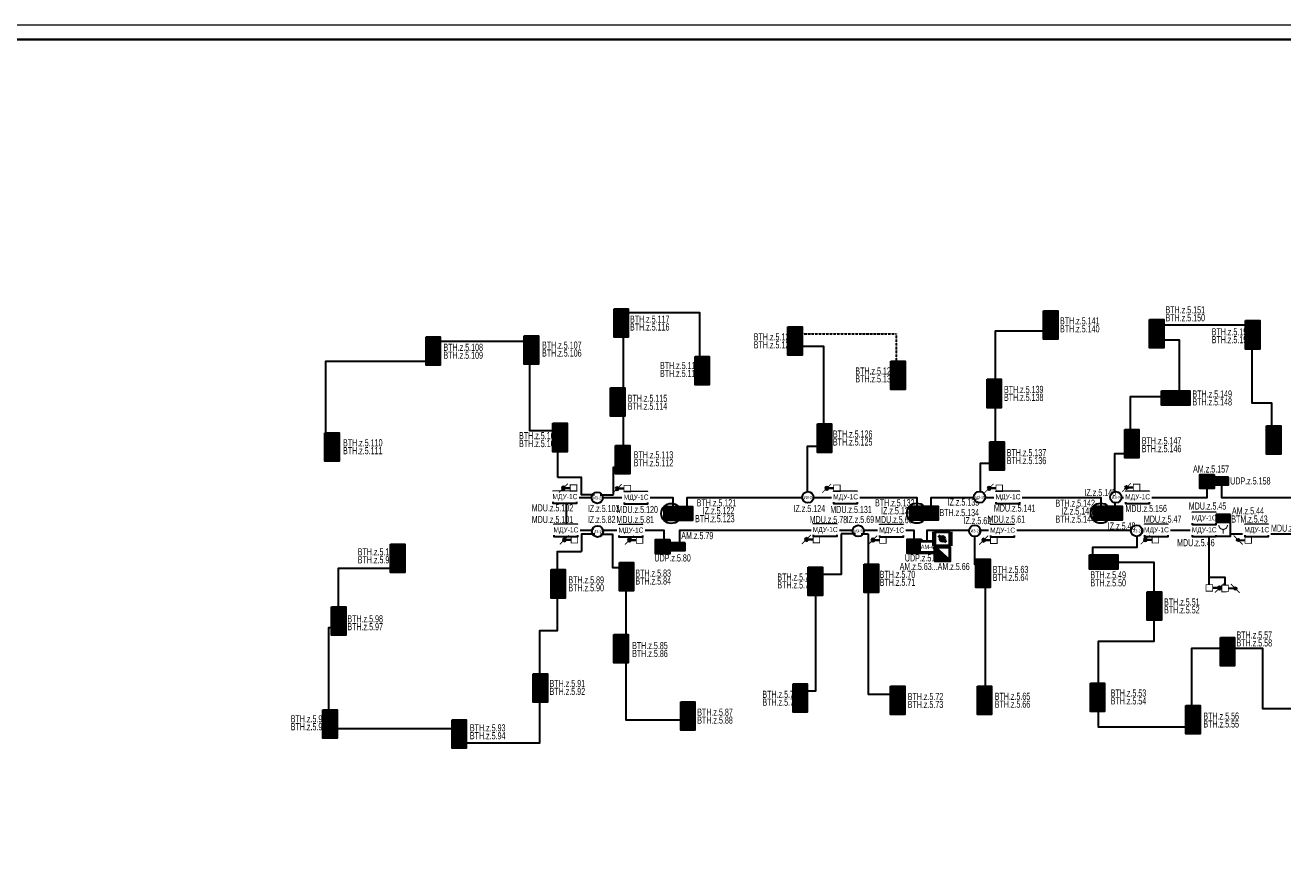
# Model space of a CAD drawing. Header units: millimetres. Extents: x -816133 to 919604, y 87941 to 147341.
# Tile 39 of 256: x -220890 to -176647, y 117641 to 147341. Entities that reach past the tile are written whole.
import ezdxf
from ezdxf.enums import TextEntityAlignment as Align

# ---------------------------------------------------------------- set-up
doc = ezdxf.new("R2010")
doc.units = ezdxf.units.MM
doc.set_wipeout_variables(frame=1)
doc.linetypes.add('-D1-02х01', pattern=[3, 2, -1])
for name, color, linetype, lineweight in [('_АПС_Оборудование', 1, 'Continuous', 30), ('RC-Извещатели_пожарные', 1, 'Continuous', 30), ('Воздуховоды', 7, 'Continuous', 18), ('Графика', 253, 'Continuous', 20), ('ОС', 5, 'Continuous', 25), ('СОУЭ', 1, 'Continuous', 30), ('СС-011-ПОЖ-СИГНАЛИЗАЦИЯ', 1, 'Continuous', 30), ('УГО АПС и АПЗ$0$_АПС_Оборудование', 1, 'Continuous', 30), ('УГО АПС и АПЗ$0$СС-011-ПОЖ-СИГНАЛИЗАЦИЯ', 1, 'Continuous', 30)]:
    doc.layers.add(name, color=color, linetype=linetype, lineweight=lineweight)
for name, color, linetype in [('EI_HATCH_GALV', 7, 'Continuous'), ('АПС', 5, 'Continuous'), ('АПС_Оборудование', 1, 'Continuous'), ('ССПС', 5, 'Continuous'), ('формат', 250, 'Continuous')]:
    doc.layers.add(name, color=color, linetype=linetype)
doc.styles.add('1111', font='ARIALN.TTF')
doc.styles.add('Arial', font='arial.ttf', dxfattribs={"width": 0.9, "height": 700})
doc.styles.add('Arial Narrow', font='ARIALN.TTF', dxfattribs={"width": 0.9, "height": 600})
doc.styles.add('Arial Narrow_Нум', font='ARIALN.TTF', dxfattribs={"width": 0.7, "height": 250})
doc.styles.add('ISOCPEUR', font='isocpeur.ttf', dxfattribs={"height": 300})
doc.styles.get("Standard").update_dxf_attribs({"font": 'isocpeur.ttf', "width": 0.9})

# ---------------------------------------------------------------- blocks, each defined once
blk = doc.blocks.new('*U1162')
at = {"color": 0, "lineweight": 0}
blk.add_lwpolyline([(-841, 0), (0, 0), (0, 594), (-841, 594)], close=True, dxfattribs=at)
at = {"lineweight": 40}
blk.add_lwpolyline([(-821, 5), (-5, 5), (-5, 589), (-821, 589)], close=True, dxfattribs=at)
at = {"style": 'Arial', "width": 0.9, "flags": 8}
blk.add_attdef('FORMAT', (-36.87, 1.26), '', height=2.8, dxfattribs=at)
blk = doc.blocks.new('АМ-1')
at = {"lineweight": 40, "ltscale": 2, "true_color": 0xffffff}
h = blk.add_hatch(color=7, dxfattribs=at)
h.dxf.hatch_style = 1
h.paths.add_polyline_path([(2, 136), (506, 136), (506, 408), (2, 408)])
at = {"layer": 'ОС', "color": 1, "lineweight": 30}
blk.add_lwpolyline([(506, 408), (2, 408), (2, 136), (506, 136)], close=True, dxfattribs=at)
at = {"layer": 'ССПС', "color": 1, "lineweight": -2, "ltscale": 1000, "style": '1111', "width": 0.8}
blk.add_text('АМ-1', height=151, dxfattribs=at).set_placement((87, 194))
blk = doc.blocks.new('RC-UGO-IRA-01')
blk.add_wipeout([(2.5, 2.5), (2.5, -2.5), (-2.5, -2.5), (-2.5, 2.5)]).dxf.layer = 'RC-Извещатели_пожарные'
blk.add_wipeout([(-2.5, -2.5), (-2.5, 2.5), (2.5, 2.5), (2.5, -2.5)]).dxf.layer = 'RC-Извещатели_пожарные'
at = {"layer": 'RC-Извещатели_пожарные', "ltscale": 30}
blk.add_lwpolyline([(2.5, 2.5), (2.5, -2.5), (-2.5, -2.5), (-2.5, 2.5)], close=True, dxfattribs=at)
at = {"layer": 'RC-Извещатели_пожарные', "ltscale": 30, "const_width": 0.375}
blk.add_lwpolyline([(-1.5, 1.5, 1), (1.5, 1.5, 1)], format="xyb", dxfattribs=at)
blk.add_lwpolyline([(0, 0), (0, -1.5)], dxfattribs=at)
at = {"layer": 'RC-Извещатели_пожарные'}
blk.add_attdef('PSTN', text='', height=1.5, dxfattribs=at).set_placement((2.5, 2.5), align=Align.BOTTOM_CENTER)
blk = doc.blocks.new('_МДУ')
at = {"color": 1}
blk.add_wipeout([(-350, 175), (350, 175), (350, -175), (-350, -175)], dxfattribs=at)
at = {"layer": 'АПС', "color": 1, "lineweight": 30, "ltscale": 200}
blk.add_lwpolyline([(350, 175), (-350, 175), (-350, -175), (350, -175)], close=True, dxfattribs=at)
at = {"layer": 'АПС', "color": 0, "lineweight": 30, "ltscale": 200, "insert": (3, 0), "char_height": 151, "width": 668.29, "attachment_point": 5, "style": 'Arial Narrow', "bg_fill": 2}
blk.add_mtext('МДУ-1С', dxfattribs=at)
blk = doc.blocks.new('озк_выт')
at = {"layer": 'УГО АПС и АПЗ$0$_АПС_Оборудование', "ltscale": 200}
h = blk.add_hatch(color=5, dxfattribs=at)
h.dxf.hatch_style = 1
h.paths.add_polyline_path([(468756, -41333, 1), (468645, -41333, 1)])
at = {"color": 5, "const_width": 29.5}
blk.add_lwpolyline([(468544, -41177), (468661, -41294)], dxfattribs=at)
at = {"layer": 'УГО АПС и АПЗ$0$_АПС_Оборудование', "color": 5, "lineweight": 35, "ltscale": 200}
blk.add_line((468631, -41333), (468458, -41334), dxfattribs=at)
at = {"layer": 'УГО АПС и АПЗ$0$_АПС_Оборудование', "color": 5, "const_width": 29.5}
blk.add_lwpolyline([(468227, -41449), (468458, -41449), (468458, -41218), (468227, -41218)], close=True, dxfattribs=at)
blk.add_lwpolyline([(468740, -41373), (468857, -41490)], dxfattribs=at)
at = {"layer": 'УГО АПС и АПЗ$0$_АПС_Оборудование', "color": 5}
blk.add_circle((468700, -41333), 55.4, dxfattribs=at)
blk = doc.blocks.new('пд_выт')
at = {"layer": 'Воздуховоды', "true_color": 0xcd6928}
h = blk.add_hatch(color=32, dxfattribs=at)
h.dxf.hatch_style = 1
h.paths.add_polyline_path([(468770, -40558, 1), (468659, -40558, 1)])
at = {"layer": 'Воздуховоды', "color": 32, "lineweight": 30, "true_color": 0xcd6928}
blk.add_line((468645, -40558), (468472, -40558), dxfattribs=at)
at = {"layer": 'Воздуховоды', "color": 32, "true_color": 0xcd6928, "const_width": 29.5}
blk.add_lwpolyline([(468242, -40674), (468472, -40673), (468472, -40443), (468241, -40443)], close=True, dxfattribs=at)
for points in [[(468558, -40401), (468675, -40519)], [(468754, -40597), (468871, -40714)]]:
    blk.add_lwpolyline(points, dxfattribs=at)
at = {"layer": 'Воздуховоды', "color": 32, "true_color": 0xcd6928}
blk.add_circle((468715, -40558), 55.4, dxfattribs=at)
blk = doc.blocks.new('ИП 212-64 прот.R3')
at = {"layer": 'EI_HATCH_GALV', "lineweight": 30, "true_color": 0xffffff}
h = blk.add_hatch(color=7, dxfattribs=at)
h.dxf.hatch_style = 1
h.paths.add_polyline_path([(-2.5, 2.5), (2.5, 2.5), (2.5, -2.5), (-2.5, -2.5)])
at = {"color": 1, "linetype": 'ByBlock', "lineweight": -2}
for p, q in [((0.4, 1.77), (-0.83, 0)), ((-0.83, 0), (0.83, 0)), ((0.83, 0), (-0.31, -1.64))]:
    blk.add_line(p, q, dxfattribs=at)
at = {"color": 1, "linetype": 'ByBlock', "lineweight": -2, "ltscale": 0.1}
blk.add_lwpolyline([(-2.5, 2.5), (2.5, 2.5), (2.5, -2.5), (-2.5, -2.5)], close=True, dxfattribs=at)
blk = doc.blocks.new('УГО АПС и АПЗ$0$A$C0ED213A1')
blk.add_wipeout([(-200, 0), (0, -200), (200, 0), (0, 200)])
blk.add_circle((0, 0), 200)
at = {"layer": 'УГО АПС и АПЗ$0$СС-011-ПОЖ-СИГНАЛИЗАЦИЯ', "color": 1, "style": 'Arial Narrow', "width": 0.9}
blk.add_text('ИЗ-2О', height=100, dxfattribs=at).set_placement((-144, -55))
blk = doc.blocks.new('УДП')
at = {"color": 30}
blk.add_wipeout([(324223, -148669), (324222, -149169), (323722, -149169), (323723, -148669)], dxfattribs=at).dxf.layer = 'RC-Извещатели_пожарные'
blk.add_wipeout([(323722, -149169), (323723, -148669), (324223, -148669), (324222, -149169)], dxfattribs=at).dxf.layer = 'RC-Извещатели_пожарные'
at = {"layer": 'EI_HATCH_GALV', "lineweight": 30, "true_color": 0xffffff}
h = blk.add_hatch(color=7, dxfattribs=at)
h.dxf.hatch_style = 1
h.paths.add_polyline_path([(324223, -148669), (324222, -149169), (323722, -149169), (323723, -148669)])
at = {"layer": 'RC-Извещатели_пожарные', "color": 30, "ltscale": 30}
blk.add_lwpolyline([(324223, -148669), (324222, -149169), (323722, -149169), (323723, -148669)], close=True, dxfattribs=at)
at = {"layer": 'RC-Извещатели_пожарные', "color": 30, "ltscale": 30, "const_width": 37.5}
blk.add_lwpolyline([(323823, -148769, 1), (324123, -148769, 1)], format="xyb", dxfattribs=at)
blk.add_lwpolyline([(323972, -148919), (323972, -149069)], dxfattribs=at)
at = {"color": 30, "lineweight": 30, "style": 'Arial Narrow', "width": 0.9}
blk.add_text('ДУ', height=100, dxfattribs=at).set_placement((323814, -149078), align=Align.MIDDLE_CENTER)
blk = doc.blocks.new('ам-4')
blk.add_wipeout([(-197, 213), (223, 213), (223, -207), (-197, -207)]).dxf.layer = 'АПС_Оборудование'
at = {"layer": 'EI_HATCH_GALV', "linetype": '-D1-02х01', "true_color": 0xffffff}
h = blk.add_hatch(color=7, dxfattribs=at)
h.dxf.hatch_style = 1
h.paths.add_polyline_path([(223, -207), (-197, -207), (-197, 213), (223, 213)])
at = {"layer": '_АПС_Оборудование', "lineweight": 40, "ltscale": 100}
blk.add_lwpolyline([(223, -207), (-197, -207), (-197, 213), (223, 213)], close=True, dxfattribs=at)
at = {"layer": '_АПС_Оборудование', "ltscale": 100, "insert": (15, 13), "char_height": 150, "attachment_point": 5, "style": 'Arial Narrow', "bg_fill": 2}
blk.add_mtext_dynamic_manual_height_columns('АМ-4', width=300, gutter_width=144375, heights=[0], dxfattribs=at)
blk = doc.blocks.new('СПЖ')
at = {"layer": 'Графика', "lineweight": 50}
blk.add_hatch(color=1, dxfattribs=at).paths.add_polyline_path([(304821, -36194), (304291, -35711), (304291, -36194)])
at = {"layer": 'Графика', "color": 1, "lineweight": 50}
blk.add_line((304291, -35711), (304821, -36194), dxfattribs=at)
blk.add_lwpolyline([(304821, -35711), (304821, -36194), (304291, -36194), (304291, -35711)], close=True, dxfattribs=at)
blk = doc.blocks.new('ДЗ')
at = {"layer": 'Графика', "color": 1, "lineweight": 50}
for p, q in [((304243, -36530), (304243, -37013)), ((304423, -36650), (304688, -36892)), ((304859, -36530), (304859, -37013))]:
    blk.add_line(p, q, dxfattribs=at)
blk.add_lwpolyline([(304821, -36530), (304821, -37013), (304291, -37013), (304291, -36530)], close=True, dxfattribs=at)
blk.add_circle((304556, -36771), 81.3, dxfattribs=at)
blk = doc.blocks.new('*U1208')
at = {"layer": 'EI_HATCH_GALV', "lineweight": 30, "true_color": 0xffffff}
h = blk.add_hatch(color=7, dxfattribs=at)
h.dxf.hatch_style = 1
h.paths.add_polyline_path([(-2.5, 2.5), (2.5, 2.5), (2.5, -2.5), (-2.5, -2.5)])
at = {"color": 1, "linetype": 'ByBlock', "lineweight": -2}
for p, q in [((0.4, 1.77), (-0.83, 0)), ((-0.83, 0), (0.83, 0)), ((0.83, 0), (-0.31, -1.64))]:
    blk.add_line(p, q, dxfattribs=at)
at = {"color": 1, "linetype": 'ByBlock', "lineweight": -2, "ltscale": 0.1}
blk.add_lwpolyline([(-2.5, 2.5), (2.5, 2.5), (2.5, -2.5), (-2.5, -2.5)], close=True, dxfattribs=at)
at = {"layer": 'RC-Извещатели_пожарные'}
blk.add_circle((0, 0), 3.54, dxfattribs=at)
at = {"layer": 'RC-Извещатели_пожарные', "style": 'ISOCPEUR'}
blk.add_attdef('PSTN', text='', height=2.5, dxfattribs=at).set_placement((5.33, 2.66), align=Align.BOTTOM_CENTER)
blk = doc.blocks.new('авфывыа')
at = {"lineweight": 40, "ltscale": 2, "true_color": 0xffffff}
h = blk.add_hatch(color=7, dxfattribs=at)
h.dxf.hatch_style = 1
h.paths.add_polyline_path([(287340, 199930), (287843, 199930), (287843, 200202), (287340, 200202)])
at = {"layer": 'ОС', "color": 1, "lineweight": 30}
blk.add_lwpolyline([(287843, 200202), (287340, 200202), (287340, 199930), (287843, 199930)], close=True, dxfattribs=at)
at = {"layer": 'ССПС', "color": 1, "lineweight": -2, "ltscale": 1000, "style": '1111', "width": 0.8}
blk.add_text('АМ-1', height=151, dxfattribs=at).set_placement((287425, 199988))

msp = doc.modelspace()

# ---------------------------------------------------------------- linework, layer by layer
at = {"layer": 'СС-011-ПОЖ-СИГНАЛИЗАЦИЯ', "linetype": '-D1-02х01'}
for p, q in [((-193560, 136478), (-190245, 136478)), ((-190245, 136478), (-190245, 135529))]:
    msp.add_line(p, q, dxfattribs=at)
at = {"layer": 'СС-011-ПОЖ-СИГНАЛИЗАЦИЯ', "ltscale": 100}
for points in [[(-200190, 130815), (-200190, 131776), (-199846, 131776), (-199846, 137229), (-197170, 137229), (-197170, 135496)], [(-182562, 130918), (-182562, 132258), (-182002, 132258), (-182002, 134263), (-180284, 134263), (-180284, 136250), (-181098, 136250), (-181098, 136792), (-177736, 136792), (-177736, 134047), (-177049, 134047), (-177049, 133252)], [(-187277, 130952), (-187277, 131923), (-186755, 131923), (-186755, 136582), (-185046, 136582)], [(-202148, 131423), (-202148, 133065), (-203137, 133065), (-203137, 136205), (-206590, 136205), (-206590, 135498), (-210325, 135498), (-210325, 132415)], [(-193365, 130893), (-193365, 132522), (-192791, 132522), (-192791, 136033), (-193544, 136033)], [(-200227, 129334), (-200227, 128248), (-199764, 128248), (-199764, 122892), (-197805, 122892)], [(-192180, 129436), (-192180, 128005), (-193082, 128005), (-193082, 123898), (-193542, 123898)], [(-191231, 129436), (-191231, 123792), (-190460, 123792)], [(-187490, 129340), (-187490, 128371), (-187118, 128371), (-187118, 123327)], [(-181782, 129343), (-181782, 128959), (-183345, 128959), (-183345, 128440), (-181182, 128440), (-181182, 125643), (-183138, 125643), (-183138, 122643), (-179854, 122643), (-179854, 125410), (-177359, 125410), (-177359, 123290), (-176184, 123290)], [(-202174, 128826), (-202174, 126022), (-202797, 126022), (-202797, 122063), (-205684, 122063), (-205684, 122572), (-210212, 122572), (-210212, 126135), (-209873, 126135), (-209873, 128229), (-207778, 128229)]]:
    msp.add_lwpolyline(points, dxfattribs=at)
at = {"layer": 'СС-011-ПОЖ-СИГНАЛИЗАЦИЯ'}
for points in [[(-166267, 129427), (-178757, 129427), (-178757, 129988), (-179465, 129988), (-179465, 129546), (-189165, 129546), (-189165, 128987), (-189617, 128987), (-189617, 129546), (-197871, 129546), (-197871, 128989), (-198416, 128989), (-198416, 129546), (-201847, 129546), (-201847, 130718), (-198107, 130718), (-198107, 130172), (-197606, 130172), (-197606, 130718), (-189526, 130718), (-189526, 130149), (-189015, 130149), (-189015, 130718), (-183052, 130718), (-183052, 130135), (-182541, 130135), (-182541, 130712), (-179312, 130712), (-179312, 131293), (-178801, 131293), (-178801, 130712), (-173227, 130712)], [(-202174, 128815), (-201321, 128815)]]:
    msp.add_lwpolyline(points, dxfattribs=at)
at = {"layer": 'СС-011-ПОЖ-СИГНАЛИЗАЦИЯ', "color": 30}
msp.add_lwpolyline([(-178679, 127626), (-178679, 127899), (-179233, 127899)], dxfattribs=at)

# ---------------------------------------------------------------- block references
for p in [(-179065, 131026), (-198181, 128709)]:
    msp.add_blockref('АМ-1', p)
at = {"layer": 'RC-Извещатели_пожарные', "xscale": 100, "yscale": 100, "zscale": 100}
msp.add_blockref('*U1208', (-198160, 130151), dxfattribs=at)
at = {"layer": 'СОУЭ', "color": 6, "xscale": 100, "yscale": 100, "zscale": 100}
for p in [(-199925, 137110), (-184817, 137040), (-199925, 136610), (-193812, 136473), (-184817, 136540), (-181087, 136734), (-177711, 136690), (-206538, 136123), (-203082, 136157), (-181087, 136234), (-177711, 136190), (-206538, 135623), (-203082, 135657), (-193812, 135973), (-197073, 135432), (-190186, 135261), (-197073, 134932), (-190186, 134761), (-200045, 134322), (-186804, 134625), (-200045, 133822), (-186804, 134125), (-180666, 134213), (-180166, 134213), (-202072, 133075), (-192771, 133053), (-176970, 132989), (-210096, 132737), (-202072, 132575), (-192771, 132553), (-181958, 132859), (-176970, 132489), (-210096, 132237), (-199872, 132297), (-186705, 132421), (-181958, 132359), (-199872, 131797), (-186705, 131921), (-197660, 130151), (-189021, 130161), (-207784, 128822), (-207784, 128322), (-199737, 128179), (-191126, 128121), (-187198, 128296), (-183197, 128441), (-182697, 128441), (-202141, 127924), (-199737, 127679), (-193090, 128016), (-191126, 127621), (-187198, 127796), (-202141, 127424), (-193090, 127516), (-181166, 127140), (-209861, 126615), (-181166, 126640), (-209861, 126115), (-199931, 125644), (-178593, 125534), (-199931, 125144), (-178593, 125034), (-202765, 124261), (-202765, 123761), (-193626, 123910), (-190199, 123822), (-187143, 123822), (-183168, 123932), (-197580, 123273), (-193626, 123410), (-190199, 123322), (-187143, 123322), (-183168, 123432), (-210169, 122988), (-197580, 122773), (-179807, 123141), (-210169, 122488), (-205621, 122637), (-179807, 122641), (-205621, 122137)]:
    msp.add_blockref('ИП 212-64 прот.R3', p, dxfattribs=at)
at = {"layer": 'СС-011-ПОЖ-СИГНАЛИЗАЦИЯ', "lineweight": 30, "xscale": -1, "rotation": 180}
msp.add_blockref('озк_выт', (-647576, 86196), dxfattribs=at)
at = {"layer": 'СС-011-ПОЖ-СИГНАЛИЗАЦИЯ', "lineweight": 30}
msp.add_blockref('пд_выт', (-647035, 168069), dxfattribs=at)

# ---------------------------------------------------------------- texts
at = {"lineweight": 30, "style": 'Arial Narrow_Нум', "width": 0.7}
for s, p in [('ВТН.z.5.151', (-180775, 137194)), ('ВТН.z.5.150', (-180775, 136916)), ('ВТН.z.5.117', (-199615, 136869)), ('ВТН.z.5.116', (-199615, 136591)), ('ВТН.z.5.141', (-184487, 136807)), ('ВТН.z.5.140', (-184487, 136528)), ('ВТН.z.5.128', (-195260, 136241)), ('ВТН.z.5.152', (-179152, 136423)), ('ВТН.z.5.153', (-179152, 136144)), ('ВТН.z.5.108', (-206175, 135876)), ('ВТН.z.5.109', (-206175, 135597)), ('ВТН.z.5.107', (-202707, 135953)), ('ВТН.z.5.106', (-202707, 135674)), ('ВТН.z.5.127', (-195260, 135963)), ('ВТН.z.5.118', (-198560, 135235)), ('ВТН.z.5.119', (-198560, 134957)), ('ВТН.z.5.129', (-191688, 135043)), ('ВТН.z.5.130', (-191688, 134765)), ('ВТН.z.5.139', (-186459, 134392)), ('ВТН.z.5.115', (-199694, 134081)), ('ВТН.z.5.138', (-186459, 134114)), ('ВТН.z.5.149', (-179827, 134233)), ('ВТН.z.5.148', (-179827, 133954)), ('ВТН.z.5.114', (-199694, 133802)), ('ВТН.z.5.110', (-209710, 132516)), ('ВТН.z.5.105', (-203516, 132766)), ('ВТН.z.5.104', (-203516, 132488)), ('ВТН.z.5.126', (-192476, 132822)), ('ВТН.z.5.125', (-192476, 132543)), ('ВТН.z.5.147', (-181608, 132586)), ('ВТН.z.5.111', (-209710, 132237)), ('ВТН.z.5.113', (-199483, 132091)), ('ВТН.z.5.137', (-186361, 132167)), ('ВТН.z.5.146', (-181608, 132308)), ('ВТН.z.5.112', (-199483, 131812)), ('ВТН.z.5.136', (-186361, 131889)), ('UDP.z.5.158', (-178500, 131172)), ('ВТН.z.5.121', (-197266, 130402)), ('ВТН.z.5.132', (-190993, 130402)), ('ВТН.z.5.142', (-184647, 130389)), ('ВТН.z.5.123', (-197324, 129843)), ('IZ.z.5.122', (-197054, 130125)), ('IZ.z.5.133', (-190781, 130125)), ('ВТН.z.5.144', (-184646, 129826)), ('IZ.z.5.143', (-184435, 130112)), ('AM.z.5.44', (-178437, 130119)), ('AM.z.5.79', (-197809, 129247)), ('ВТН.z.5.100', (-209190, 128674)), ('ВТН.z.5.99', (-209190, 128396)), ('AM.z.5.63...AM.z.5.66', (-190126, 128160)), ('ВТН.z.5.63', (-186852, 128056)), ('ВТН.z.5.89', (-201780, 127687)), ('ВТН.z.5.83', (-199423, 127927)), ('ВТН.z.5.84', (-199423, 127649)), ('ВТН.z.5.74', (-194430, 127789)), ('ВТН.z.5.70', (-190830, 127882)), ('ВТН.z.5.64', (-186852, 127777)), ('ВТН.z.5.49', (-183417, 127864)), ('ВТН.z.5.90', (-201780, 127409)), ('ВТН.z.5.75', (-194430, 127511)), ('ВТН.z.5.71', (-190830, 127603)), ('ВТН.z.5.50', (-183417, 127586)), ('ВТН.z.5.51', (-180826, 126911)), ('ВТН.z.5.98', (-209555, 126318)), ('ВТН.z.5.52', (-180826, 126633)), ('ВТН.z.5.97', (-209555, 126040)), ('ВТН.z.5.57', (-178277, 125749)), ('ВТН.z.5.58', (-178277, 125471)), ('ВТН.z.5.85', (-199537, 125375)), ('ВТН.z.5.86', (-199537, 125097)), ('ВТН.z.5.91', (-202444, 124042)), ('ВТН.z.5.92', (-202444, 123764)), ('ВТН.z.5.76', (-194956, 123660)), ('ВТН.z.5.53', (-182704, 123707)), ('ВТН.z.5.77', (-194956, 123382)), ('ВТН.z.5.72', (-189845, 123583)), ('ВТН.z.5.73', (-189845, 123304)), ('ВТН.z.5.65', (-186784, 123591)), ('ВТН.z.5.66', (-186784, 123313)), ('ВТН.z.5.54', (-182704, 123429)), ('ВТН.z.5.96', (-211547, 122798)), ('ВТН.z.5.87', (-197248, 123031)), ('ВТН.z.5.88', (-197248, 122752)), ('ВТН.z.5.56', (-179442, 122895)), ('ВТН.z.5.95', (-211547, 122520)), ('ВТН.z.5.93', (-205245, 122481)), ('ВТН.z.5.55', (-179442, 122617)), ('ВТН.z.5.94', (-205245, 122203))]:
    msp.add_text(s, height=250, dxfattribs=at).set_placement(p)

# ---------------------------------------------------------------- next in the draw order: block references
at = {"layer": '_АПС_Оборудование', "color": 0, "lineweight": 30, "xscale": 1.2, "yscale": 1.2, "zscale": 1.2}
for p in [(-192031, 130713), (-186318, 130713), (-181760, 130713), (-192749, 129561), (-190410, 129541), (-186509, 129537), (-181097, 129551), (-177568, 129554)]:
    msp.add_blockref('_МДУ', p, dxfattribs=at)
at = {"layer": 'RC-Извещатели_пожарные', "xscale": 99.99999999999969, "yscale": 99.99999999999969, "zscale": 99.99999999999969, "rotation": 359.9525678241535}
msp.add_blockref('RC-UGO-IRA-01', (-178747, 129591), dxfattribs=at)
at = {"layer": 'СС-011-ПОЖ-СИГНАЛИЗАЦИЯ', "lineweight": 30}
msp.add_blockref('УДП', (-503287, 280195), dxfattribs=at)
at = {"layer": 'УГО АПС и АПЗ$0$_АПС_Оборудование'}
msp.add_blockref('УГО АПС и АПЗ$0$A$C0ED213A1', (-193353, 130721), dxfattribs=at)

# ---------------------------------------------------------------- next in the draw order: block references
at = {"layer": '_АПС_Оборудование', "color": 0, "lineweight": 30, "xscale": 1.2, "yscale": 1.2, "zscale": 1.2}
msp.add_blockref('_МДУ', (-179417, 129551), dxfattribs=at)
at = {"layer": 'RC-Извещатели_пожарные', "xscale": 100, "yscale": 100, "zscale": 100}
msp.add_blockref('*U1208', (-189521, 130161), dxfattribs=at)
at = {"layer": 'СС-011-ПОЖ-СИГНАЛИЗАЦИЯ', "lineweight": 30, "xscale": -1}
for p in [(276007, 172372), (281721, 172372), (286552, 172398), (275289, 170569), (277628, 170549), (281529, 170545), (287213, 170560)]:
    msp.add_blockref('озк_выт', p, dxfattribs=at)
at = {"layer": 'СС-011-ПОЖ-СИГНАЛИЗАЦИЯ', "lineweight": 30}
msp.add_blockref('УДП', (-513587, 277913), dxfattribs=at)
at = {"layer": 'СС-011-ПОЖ-СИГНАЛИЗАЦИЯ', "lineweight": 30, "rotation": 180}
msp.add_blockref('пд_выт', (290494, 88659), dxfattribs=at)

# ---------------------------------------------------------------- next in the draw order: texts
at = {"lineweight": 30, "style": 'Arial Narrow_Нум', "width": 0.7}
for s, p in [('AM.z.5.157', (-179805, 131593)), ('IZ.z.5.124', (-193862, 130201)), ('MDU.z.5.131', (-192567, 130167)), ('MDU.z.5.61', (-187035, 129825)), ('MDU.z.5.141', (-186813, 130215)), ('ВТМ.z.5.43', (-178462, 129831)), ('MDU.z.5.78', (-193295, 129810)), ('MDU.z.5.68', (-190993, 129810)), ('MDU.z.5.42', (-177064, 129508))]:
    msp.add_text(s, height=250, dxfattribs=at).set_placement(p)

# ---------------------------------------------------------------- next in the draw order: linework, layer by layer
at = {"layer": 'СС-011-ПОЖ-СИГНАЛИЗАЦИЯ', "color": 30}
msp.add_lwpolyline([(-179233, 127646), (-179233, 129341)], dxfattribs=at)

# ---------------------------------------------------------------- next in the draw order: block references
at = {"layer": '_АПС_Оборудование', "color": 0, "lineweight": 30, "xscale": 1.2, "yscale": 1.2, "zscale": 1.2}
msp.add_blockref('_МДУ', (-179417, 129971), dxfattribs=at)
at = {"layer": '_АПС_Оборудование'}
msp.add_blockref('ам-4', (-189167, 128964), dxfattribs=at)
at = {"layer": 'УГО АПС и АПЗ$0$_АПС_Оборудование'}
for p in [(-187318, 130726), (-182521, 130722), (-191582, 129537), (-187487, 129538), (-181790, 129544)]:
    msp.add_blockref('УГО АПС и АПЗ$0$A$C0ED213A1', p, dxfattribs=at)

# ---------------------------------------------------------------- next in the draw order: texts
at = {"lineweight": 30, "style": 'Arial Narrow_Нум', "width": 0.7}
msp.add_text('MDU.z.5.46', height=250, dxfattribs=at).set_placement((-180368, 128998))

# ---------------------------------------------------------------- next in the draw order: linework, layer by layer
at = {"layer": 'СС-011-ПОЖ-СИГНАЛИЗАЦИЯ'}
for points in [[(-191682, 129436), (-192180, 129436)], [(-191482, 129436), (-191231, 129436)]]:
    msp.add_lwpolyline(points, dxfattribs=at)

# ---------------------------------------------------------------- next in the draw order: block references
at = {"color": 6}
msp.add_blockref('авфывыа', (-466336, -70089), dxfattribs=at)
at = {"layer": 'RC-Извещатели_пожарные', "xscale": 100, "yscale": 100, "zscale": 100}
msp.add_blockref('*U1208', (-183052, 130161), dxfattribs=at)
at = {"layer": 'RC-Извещатели_пожарные', "lineweight": 30}
for name, p in [('ДЗ', (-493179, 166029)), ('СПЖ', (-493179, 164675))]:
    msp.add_blockref(name, p, dxfattribs=at)
at = {"layer": 'СОУЭ', "color": 6, "xscale": 100, "yscale": 100, "zscale": 100}
msp.add_blockref('ИП 212-64 прот.R3', (-182552, 130161), dxfattribs=at)
at = {"layer": 'формат', "xscale": 100, "yscale": 100, "zscale": 100}
msp.add_blockref('*U1162', (-143333, 87941), dxfattribs=at)

# ---------------------------------------------------------------- next in the draw order: texts
at = {"lineweight": 30, "style": 'Arial Narrow_Нум', "width": 0.7}
for s, p in [('IZ.z.5.145', (-183624, 130766)), ('IZ.z.5.135', (-188441, 130428)), ('MDU.z.5.45', (-179957, 130288)), ('ВТН.z.5.134', (-188726, 130058)), ('MDU.z.5.156', (-182186, 130204)), ('IZ.z.5.69', (-191999, 129816)), ('IZ.z.5.62', (-187880, 129775)), ('IZ.z.5.48', (-182804, 129586)), ('MDU.z.5.47', (-181536, 129825)), ('UDP.z.5.67', (-189945, 128462))]:
    msp.add_text(s, height=250, dxfattribs=at).set_placement(p)

# ---------------------------------------------------------------- next in the draw order: block references
at = {"layer": '_АПС_Оборудование', "color": 0, "lineweight": 30, "xscale": 1.2, "yscale": 1.2, "zscale": 1.2}
for p in [(-201905, 130720), (-199401, 130702), (-201871, 129550), (-199581, 129540)]:
    msp.add_blockref('_МДУ', p, dxfattribs=at)
at = {"layer": 'СС-011-ПОЖ-СИГНАЛИЗАЦИЯ', "lineweight": 30}
msp.add_blockref('УДП', (-522434, 277902), dxfattribs=at)
at = {"layer": 'УГО АПС и АПЗ$0$_АПС_Оборудование'}
for p in [(-200764, 130705), (-200751, 129519)]:
    msp.add_blockref('УГО АПС и АПЗ$0$A$C0ED213A1', p, dxfattribs=at)

# ---------------------------------------------------------------- next in the draw order: linework, layer by layer
at = {"layer": 'СС-011-ПОЖ-СИГНАЛИЗАЦИЯ'}
for points in [[(-200864, 130804), (-201323, 130804), (-201323, 131412), (-202148, 131412)], [(-200664, 130804), (-200191, 130804)], [(-200851, 129419), (-201321, 129419), (-201321, 128815)], [(-200651, 129419), (-200227, 129419), (-200227, 129323)]]:
    msp.add_lwpolyline(points, dxfattribs=at)

# ---------------------------------------------------------------- next in the draw order: block references
at = {"layer": 'СС-011-ПОЖ-СИГНАЛИЗАЦИЯ', "lineweight": 30, "xscale": -1}
for p in [(266743, 172379), (268637, 172361), (266776, 170558), (269066, 170548)]:
    msp.add_blockref('озк_выт', p, dxfattribs=at)

# ---------------------------------------------------------------- next in the draw order: texts
at = {"lineweight": 30, "style": 'Arial Narrow_Нум', "width": 0.7}
for s, p in [('MDU.z.5.102', (-203070, 130224)), ('IZ.z.5.103', (-201095, 130201)), ('MDU.z.5.120', (-200090, 130167)), ('MDU.z.5.101', (-203070, 129816)), ('IZ.z.5.82', (-201095, 129816)), ('MDU.z.5.81', (-200090, 129810)), ('UDP.z.5.80', (-198754, 128462))]:
    msp.add_text(s, height=250, dxfattribs=at).set_placement(p)

doc.saveas('drawing.dxf')
